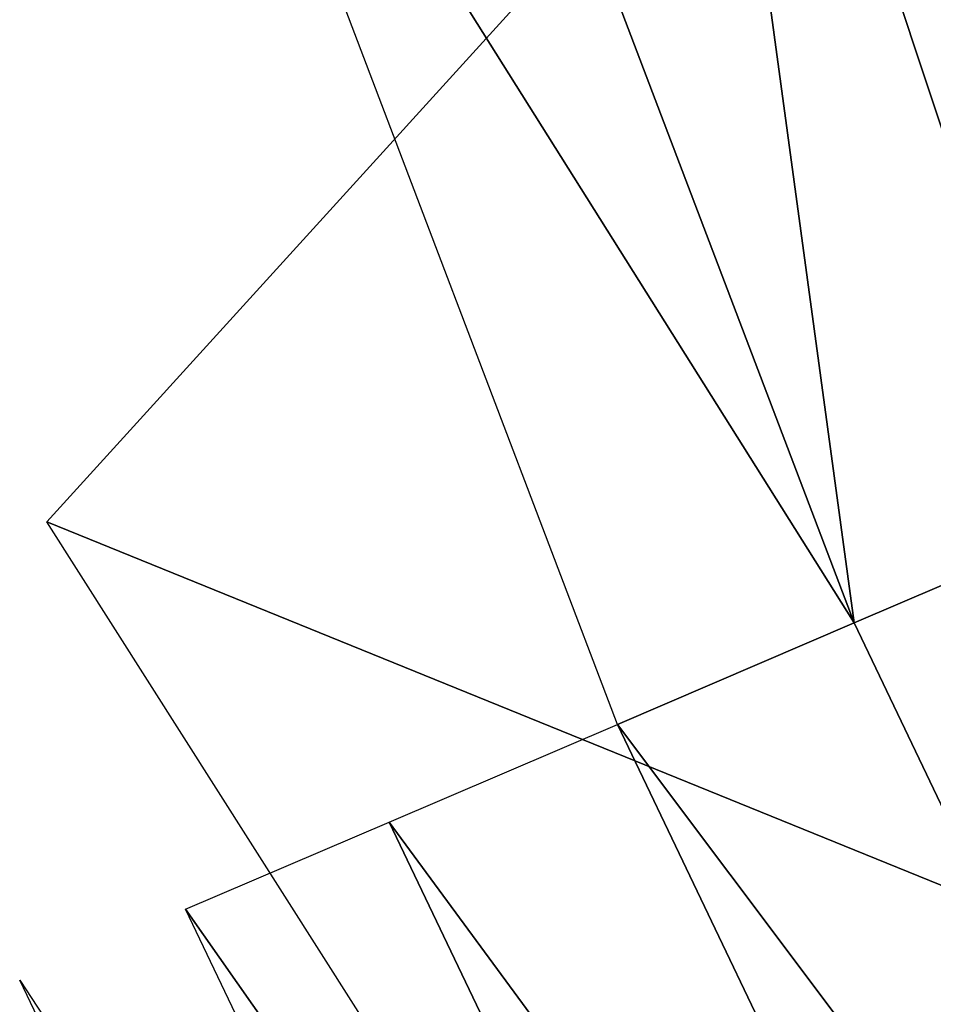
# Model space of a CAD drawing. Extents: x -0.024 to 0.024, y -0.133 to 0.041.
# Tile 146 of 256: x -0.02189 to -0.02056, y -0.00839 to -0.00696. Entities that reach past the tile are written whole.
import ezdxf

# ---------------------------------------------------------------- set-up
doc = ezdxf.new("R2010")
doc.units = 0
doc.layers.add('mesh', color=7, linetype='CONTINUOUS')

msp = doc.modelspace()

# ---------------------------------------------------------------- meshes
at = {"layer": 'mesh'}
mesh = msp.add_polyface(dxfattribs=at)
corners = [(-0.0202891, -0.0119644, 0.1676171), (-0.0212527, -0.010436, 0.1448328), (-0.0212527, -0.010436, 0.1676171), (-0.0209307, -0.0059682, 0.1696172), (-0.020677, -0.0078342, 0.1695865), (-0.021335, -0.0061032, 0.1695865), (-0.020356, -0.0076967, 0.1696172), (-0.0198783, -0.0095049, 0.1695865), (-0.0203079, -0.011976, 0.1679832), (-0.0213076, -0.0102613, 0.1679832), (-0.0205291, -0.0098494, 0.1692974), (-0.0216507, -0.008251, 0.1690379), (-0.0213539, -0.008124, 0.1692974), (-0.0208145, -0.0100004, 0.1690379), (-0.0195658, -0.0115016, 0.1692974), (-0.0210218, -0.0079818, 0.1694817), (-0.0202098, -0.0096804, 0.1694817), (-0.0216908, -0.006222, 0.1694817), (-0.0212121, -0.0102107, 0.1683575), (-0.0210464, -0.0101231, 0.1687173), (-0.0200589, -0.0118168, 0.1687173), (-0.0202168, -0.0119178, 0.1683575), (-0.0198378, -0.0116755, 0.1690379), (-0.0218919, -0.0083543, 0.1687173), (-0.0195099, -0.0093103, 0.1696172), (-0.0193755, -0.0086935, 0.1465733), (-0.0218522, -0.0076867, 0.1440909), (-0.0208055, -0.0065351, 0.1460056), (-0.0204561, -0.0098823, 0.1445969), (-0.0202243, -0.0119735, 0.1429189), (-0.0208554, -0.0124679, 0.095759), (-0.0211621, -0.0106271, 0.1429189), (-0.021267, -0.010379, 0.1429189), (-0.0200248, -0.012389, 0.1430596), (-0.0212394, -0.0103613, 0.1430594), (-0.0199649, -0.0123459, 0.1429189), (-0.02046, -0.0114523, 0.1431172), (-0.0198769, -0.0122894, 0.1431172), (-0.0210763, -0.0102747, 0.1431172), (-0.0207128, -0.0111063, 0.1433461), (-0.021837, -0.0089382, 0.1433461), (-0.0210208, -0.0105122, 0.1433461), (-0.0207305, -0.0111167, 0.1432435), (-0.0206603, -0.0110757, 0.1431328), (-0.0218557, -0.0089467, 0.1432435)]
mesh.append_faces([[corners[k] for k in face] for face in [(0, 1, 2, 2), (3, 4, 5, 5), (6, 4, 3, 3), (6, 7, 4, 4), (8, 2, 9, 9), (8, 0, 2, 2), (10, 11, 12, 12), (10, 13, 11, 11), (14, 13, 10, 10), (15, 7, 16, 16), (15, 4, 7, 7), (17, 4, 15, 15), (17, 5, 4, 4), (12, 16, 10, 10), (12, 15, 16, 16), (18, 19, 20, 20), (9, 18, 21, 21), (19, 13, 22, 22), (23, 13, 19, 19), (24, 6, 3, 3), (25, 26, 27, 27), (25, 28, 26, 26), (29, 30, 31, 31), (32, 29, 31, 31), (33, 32, 34, 34), (33, 35, 32, 32), (36, 37, 38, 38), (37, 33, 34, 34), (37, 34, 38, 38), (39, 40, 41, 41), (42, 40, 39, 39), (43, 44, 42, 42), (41, 28, 39, 39), (41, 40, 28, 28)]])

doc.saveas('drawing.dxf')
